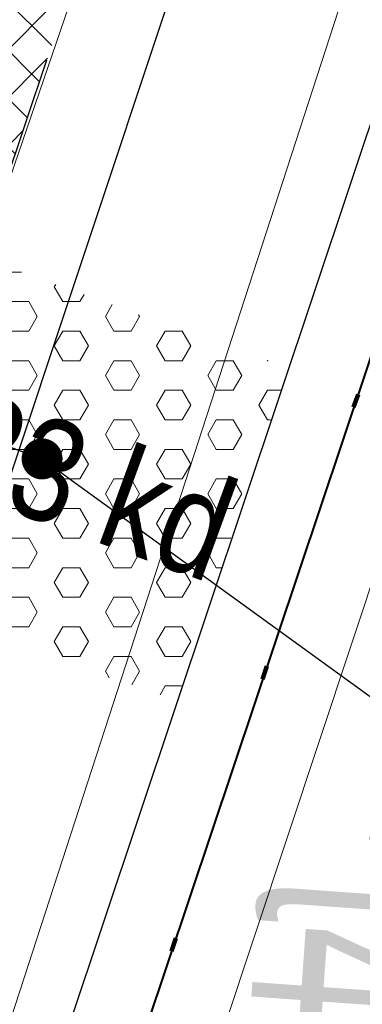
# Model space of a CAD drawing. Header units: metres. Extents: x 6599773 to 13199707, y 5688499 to 11377233.
# Tile 176 of 256: x 6599983.82 to 6599986.33, y 5688940.36 to 5688947.57. Entities that reach past the tile are written whole.
import ezdxf
from ezdxf import colors
from ezdxf.entities.mleader import LeaderData, LeaderLine
from ezdxf.enums import TextEntityAlignment as Align
from ezdxf.math import Vec2, Vec3

# ---------------------------------------------------------------- set-up
doc = ezdxf.new("R2010")
doc.units = ezdxf.units.M
doc.header["$MEASUREMENT"] = 0
for name, pattern in [('1', [0]), ('9', [1, 0, -1]), ('BTO', [0]), ('BUG', [1.5, 1, -0.5]), ('BUW', [1.5, 1, -0.5]), ('GUK', [2, 1.5, -0.5]), ('UPT', [0])]:
    doc.linetypes.add(name, pattern=pattern)
doc.layers.get('0').update_dxf_attribs({"linetype": 'CONTINUOUS', "lineweight": 5})
for name, color, linetype, lineweight in [('_KDPRZYKANALIK', 14, 'BUW', 30), ('_kolor chodnik', 50, '1', 0), ('_kolor umocn', 7, '1', 5), ('_kolor zjazdy kostka', 7, '1', 0), ('_kolor ścieżka', 10, '1', 0), ('_krawedz jezdni i pobocza', 7, 'BUG', 30), ('_linie rozgran', 100, '9', 90), ('_opiskd', 14, 'CONTINUOUS', 15), ('_row', 150, 'CONTINUOUS', 30), ('AS__Nowe_granice', 140, 'CONTINUOUS', 30), ('Kontury', 90, 'GUK', 5), ('OTK_L_5', 7, 'CONTINUOUS', 5), ('P_SUKP_E_T_0', 7, 'CONTINUOUS', 5), ('P_SUKP_L_0', 7, 'CONTINUOUS', 5), ('UTTPOM_L_0', 30, 'UPT', 9)]:
    doc.layers.add(name, color=color, linetype=linetype, lineweight=lineweight)
for name, color, linetype, lineweight, true_color in [('_kolor jezdnia', 7, '1', 0, 0x00dbdb), ('_kolor pobocze', 7, '1', 0, 0xff66ff), ('_podział mój', 7, 'BTO', 40, 0xdb70ff)]:
    doc.layers.add(name, color=color, linetype=linetype, lineweight=lineweight, true_color=true_color)
doc.styles.add('opis drzewa', font='ARIALN.TTF', dxfattribs={"width": 0.7, "height": 1.6})
doc.styles.add('STYL_ARIAL', font='ARIALN.TTF', dxfattribs={"width": 0.75, "oblique": 0.1})
pattern_1 = [(45, (0, 0), (-0.1767766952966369, 0.1767766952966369), []), (135, (0, 0), (-0.1767766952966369, -0.1767766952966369), [])]

# ---------------------------------------------------------------- blocks, each defined once
blk = doc.blocks.new('_Dot')
at = {"color": 0, "linetype": 'ByBlock', "lineweight": -2}
blk.add_line((-0.5, 0), (-1, 0), dxfattribs=at)
at = {"color": 0, "linetype": 'ByBlock', "const_width": 0.5}
blk.add_lwpolyline([(-0.25, 0, 1), (0.25, 0, 1)], format="xyb", close=True, dxfattribs=at)

msp = doc.modelspace()

# ---------------------------------------------------------------- hatches: boundary and pattern name
at = {"layer": '_kolor chodnik'}
h = msp.add_hatch(dxfattribs=at)
h.set_pattern_fill('ANSI37', color=256, scale=2)
h.set_pattern_definition(pattern_1)
h.paths.add_polyline_path([(6599849.938171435, 5688542.085872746), (6599852.232147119, 5688548.938742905), (6599853.573135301, 5688548.489851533), (6599853.827082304, 5688549.248475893), (6599851.793849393, 5688549.929093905), (6599849.895278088, 5688548.982823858), (6599847.823506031, 5688542.793750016)])
edge = h.paths.add_edge_path()
edge.add_line((6600018.106075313, 5689087.454911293), (6600022.42781917, 5689091.229234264))
edge.add_line((6600022.42781917, 5689091.229234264), (6600020.233254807, 5689093.742094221))
edge.add_line((6600020.233254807, 5689093.742094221), (6600017.159471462, 5689091.057656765))
edge.add_arc((6600023.275194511, 5689085.3851404), 8.341433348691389, 137.1531559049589, 148.8016577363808)
edge.add_line((6600016.140105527, 5689089.706021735), (6600018.106075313, 5689087.454911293))
h.paths.add_polyline_path([(6600038.501784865, 5689187.592294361), (6600037.906968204, 5689187.700586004), (6600037.63829624, 5689186.224843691), (6600038.240083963, 5689186.115282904)])
h.paths.add_polyline_path([(6600069.098302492, 5689360.276020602), (6600068.321239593, 5689360.413462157), (6600068.064048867, 5689358.936495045), (6600068.836639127, 5689358.799546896)])
h.paths.add_polyline_path([(6600082.393785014, 5689362.950258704), (6600082.941124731, 5689366.103121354), (6600081.481377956, 5689366.361351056), (6600080.923159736, 5689363.210828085)])
h.paths.add_polyline_path([(6600074.022236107, 5689388.065861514), (6600072.983907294, 5689388.249860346), (6600072.723374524, 5689386.77253894), (6600073.760538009, 5689386.588865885)])
h.paths.add_polyline_path([(6600105.613104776, 5689486.405659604), (6600106.749499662, 5689489.711933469), (6600105.298891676, 5689490.233346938), (6600104.143487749, 5689486.917306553)], flags=17)
h.paths.add_polyline_path([(6600132.519778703, 5689678.737346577), (6600131.761827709, 5689678.896110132), (6600131.444670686, 5689677.429261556), (6600132.212256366, 5689677.269208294)])
h.paths.add_polyline_path([(6600156.649397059, 5689798.7449027), (6600156.48800471, 5689797.958860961), (6600157.450195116, 5689797.757316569), (6600157.615023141, 5689798.542205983)])
h.paths.add_polyline_path([(6600189.055358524, 5689948.643107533), (6600187.902868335, 5689948.884512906), (6600187.600024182, 5689947.417400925), (6600188.748131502, 5689947.176379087)])
edge = h.paths.add_edge_path()
edge.add_line((6600204.459383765, 5690032.969035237), (6600204.153258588, 5690031.227801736))
edge.add_arc((6600202.328347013, 5690027.299936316), 4.331100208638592, 41.85300125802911, 65.08011549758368, ccw=False)
edge.add_arc((6600032.90393149, 5690051.979071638), 174.020003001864, 352.8070218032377, 353.495463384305)
edge.add_arc((6600202.372679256, 5690027.343587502), 5.999999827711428, 55.12102442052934, 69.64815978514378)
edge = h.paths.add_edge_path()
edge.add_line((6600205.046027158, 5690040.265402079), (6600204.972740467, 5690038.483452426))
edge.add_arc((6600203.986269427, 5690044.401803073), 5.999999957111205, 279.4630688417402, 294.9140560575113)
edge.add_line((6600206.513819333, 5690038.960158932), (6600206.607027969, 5690041.030672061))
edge.add_arc((6600203.986269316, 5690044.401803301), 4.270000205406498, 284.3702444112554, 307.86193139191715, ccw=False)
edge = h.paths.add_edge_path()
edge.add_arc((6600203.547470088, 5690044.558759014), 6.446878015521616, 324.4350091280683, 356.2013368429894, ccw=False)
edge.add_arc((6600203.986269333, 5690044.401803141), 6.00000007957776, 323.2169970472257, 357.4193489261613)
h.paths.add_polyline_path([(6600208.910055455, 5690121.713696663), (6600208.146285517, 5690121.748120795), (6600207.125602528, 5690121.794124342), (6600209.971605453, 5690121.665851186)])
edge = h.paths.add_edge_path()
edge.add_line((6600238.769818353, 5690481.648294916), (6600240.338176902, 5690490.873746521))
edge.add_line((6600240.338176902, 5690490.873746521), (6600241.251295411, 5690510.829461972))
edge.add_line((6600241.251295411, 5690510.829461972), (6600239.524022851, 5690510.928942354))
edge.add_line((6600239.524022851, 5690510.928942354), (6600238.633343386, 5690491.167757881))
edge.add_line((6600238.633343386, 5690491.167757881), (6600234.579716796, 5690467.661262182))
edge.add_line((6600234.579716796, 5690467.661262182), (6600234.449796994, 5690464.966873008))
edge.add_arc((6600242.443669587, 5690464.607462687), 8.00194818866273, 177.4256738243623, 268.2543056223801)
edge.add_line((6600242.199903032, 5690456.609228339), (6600242.216657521, 5690457.359274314))
edge.add_line((6600242.216657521, 5690457.359274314), (6600242.305257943, 5690458.836738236))
edge.add_arc((6600242.444504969, 5690464.607952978), 5.772894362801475, 177.0298084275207, 268.6178439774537, ccw=False)
edge.add_line((6600236.679365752, 5690464.907083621), (6600236.951876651, 5690470.95443634))
edge.add_line((6600236.951876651, 5690470.95443634), (6600238.150786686, 5690478.210832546))
edge.add_line((6600238.150786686, 5690478.210832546), (6600238.769818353, 5690481.648294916))
h.paths.add_polyline_path([(6600238.769818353, 5690481.648294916), (6600238.150786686, 5690478.210832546), (6600239.670056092, 5690477.930590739), (6600240.266710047, 5690481.376366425)], flags=17)
edge = h.paths.add_edge_path()
edge.add_line((6600223.366500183, 5690460.339976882), (6600223.276803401, 5690457.948865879))
edge.add_arc((6600221.105749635, 5690465.64864014), 7.999999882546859, 285.7465040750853, 299.8464885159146)
edge.add_line((6600225.08717264, 5690458.709744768), (6600225.240084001, 5690461.623695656))
edge.add_arc((6600221.105749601, 5690465.648640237), 5.769999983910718, 293.06724420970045, 315.7681070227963, ccw=False)
edge = h.paths.add_edge_path()
edge.add_arc((6600220.025145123, 5690444.676291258), 5.77000016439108, 37.996647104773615, 59.94382588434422, ccw=False)
edge.add_line((6600224.572175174, 5690448.22839199), (6600224.817793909, 5690451.081798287))
edge.add_arc((6600220.025145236, 5690444.676291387), 7.999999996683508, 53.19588653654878, 68.15166733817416)
edge.add_line((6600223.00235276, 5690452.101669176), (6600222.91504296, 5690449.670427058))
edge = h.paths.add_edge_path()
edge.add_arc((6600221.105749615, 5690465.648640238), 7.999999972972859, 328.0222308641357, 357.0132597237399)
edge.add_line((6600229.094882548, 5690465.23180147), (6600229.218816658, 5690467.593604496))
edge.add_line((6600229.218816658, 5690467.593604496), (6600228.218919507, 5690467.645774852))
edge.add_line((6600228.218919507, 5690467.645774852), (6600227.891778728, 5690461.411918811))
h.paths.add_polyline_path([(6600200.980142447, 5690012.236744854), (6600202.31727834, 5690011.956662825), (6600202.522293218, 5690012.935421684), (6600201.182321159, 5690013.216097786)])
h.paths.add_polyline_path([(6600196.457878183, 5689983.98337835), (6600195.202332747, 5689984.246370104), (6600194.899091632, 5689982.777335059), (6600196.150355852, 5689982.515240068)])
edge = h.paths.add_edge_path()
edge.add_line((6600112.305909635, 5689517.99101877), (6600112.691041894, 5689519.807934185))
edge.add_line((6600112.691041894, 5689519.807934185), (6600113.245521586, 5689522.423769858))
edge.add_line((6600113.245521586, 5689522.423769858), (6600111.553124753, 5689522.782507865))
edge.add_line((6600111.553124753, 5689522.782507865), (6600107.405864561, 5689503.217226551))
edge.add_line((6600107.405864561, 5689503.217226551), (6600099.494506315, 5689480.361667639))
edge.add_line((6600099.494506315, 5689480.361667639), (6600099.182814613, 5689478.891218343))
edge.add_arc((6600107.008997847, 5689477.232359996), 8.000059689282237, 168.0325629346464, 257.7529108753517)
edge.add_line((6600105.311960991, 5689469.414366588), (6600105.784990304, 5689471.593619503))
edge.add_arc((6600107.008927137, 5689477.232314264), 5.769999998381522, 168.0321375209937, 257.7533362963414, ccw=False)
edge.add_line((6600101.364343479, 5689478.42879883), (6600101.647245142, 5689479.76342708))
edge.add_line((6600101.647245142, 5689479.76342708), (6600104.143487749, 5689486.917306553))
edge.add_line((6600104.143487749, 5689486.917306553), (6600105.298891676, 5689490.233346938))
edge.add_line((6600105.298891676, 5689490.233346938), (6600108.240043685, 5689498.809726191))
edge.add_line((6600108.240043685, 5689498.809726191), (6600112.305909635, 5689517.99101877))
h.paths.add_polyline_path([(6600136.009573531, 5689645.499114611), (6600138.333647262, 5689645.012304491), (6600138.661671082, 5689646.578318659), (6600134.869459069, 5689647.372651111)])
at = {"layer": '_kolor jezdnia'}
h = msp.add_hatch(dxfattribs=at)
h.set_pattern_fill('ANSI37', color=256, scale=2.2)
h.set_pattern_definition([(311.9999999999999, (0, 0), (0.2043648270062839, 0.1840109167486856), []), (41.99999999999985, (0, 0), (-0.1840109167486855, 0.2043648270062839), [])])
edge = h.paths.add_edge_path()
edge.add_line((6599833.066047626, 5688539.933393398), (6599850.649511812, 5688527.983462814))
edge.add_arc((6599857.337592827, 5688536.653968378), 10.95025544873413, 169.5012687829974, 232.3548431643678, ccw=False)
edge.add_arc((6599858.085851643, 5688536.618142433), 11.69295282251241, 162.2507788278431, 169.9967502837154, ccw=False)
edge.add_line((6599846.949484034, 5688540.182754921), (6599847.823506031, 5688542.793750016))
edge.add_line((6599847.823506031, 5688542.793750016), (6599849.895278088, 5688548.982823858))
edge.add_line((6599849.895278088, 5688548.982823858), (6599852.434748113, 5688556.56906746))
edge.add_line((6599852.434748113, 5688556.56906746), (6599928.48625871, 5688783.760284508))
edge.add_line((6599928.48625871, 5688783.760284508), (6599931.025728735, 5688791.34652811))
edge.add_line((6599931.025728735, 5688791.34652811), (6599996.657773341, 5688987.411326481))
edge.add_line((6599996.657773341, 5688987.411326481), (6599999.197243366, 5688994.997570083))
edge.add_line((6599999.197243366, 5688994.997570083), (6600021.930100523, 5689062.908193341))
edge.add_line((6600021.930100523, 5689062.908193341), (6600017.620224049, 5689067.371531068))
edge.add_line((6600017.620224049, 5689067.371531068), (6600016.714558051, 5689064.654078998))
edge.add_line((6600016.714558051, 5689064.654078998), (6600012.423620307, 5689051.835617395))
edge.add_line((6600012.423620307, 5689051.835617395), (6600009.884150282, 5689044.249373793))
edge.add_line((6600009.884150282, 5689044.249373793), (6599977.53516164, 5688947.612159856))
edge.add_line((6599977.53516164, 5688947.612159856), (6599974.995691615, 5688940.025916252))
edge.add_line((6599974.995691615, 5688940.025916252), (6599942.096912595, 5688841.746295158))
edge.add_line((6599942.096912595, 5688841.746295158), (6599939.557442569, 5688834.160051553))
edge.add_line((6599939.557442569, 5688834.160051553), (6599882.679288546, 5688664.246042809))
edge.add_line((6599882.679288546, 5688664.246042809), (6599880.139818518, 5688656.659799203))
edge.add_line((6599880.139818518, 5688656.659799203), (6599852.464543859, 5688573.984527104))
edge.add_line((6599852.464543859, 5688573.984527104), (6599842.470137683, 5688544.127903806))
edge.add_arc((6599835.706422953, 5688546.652910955), 7.219660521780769, 248.54809133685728, 339.52856074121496, ccw=False)
h.paths.add_polyline_path([(6600044.653202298, 5689172.271628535), (6600046.276244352, 5689181.431901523), (6600047.759199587, 5689189.801539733), (6600051.0603021, 5689208.432603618), (6600052.368792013, 5689215.817578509), (6600054.808584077, 5689229.587499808), (6600056.11707399, 5689236.972474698), (6600057.346666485, 5689243.912161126), (6600058.655146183, 5689251.297078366), (6600058.831439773, 5689252.292060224), (6600060.098987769, 5689259.445963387), (6600060.139929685, 5689259.677035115), (6600061.407468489, 5689266.830886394), (6600072.329030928, 5689328.470998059), (6600073.637511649, 5689335.855921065), (6600077.337304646, 5689356.73715072), (6600078.820259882, 5689365.106788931), (6600081.142794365, 5689378.214921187), (6600082.53851694, 5689386.092227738), (6600095.187867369, 5689457.483787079), (6600091.082877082, 5689465.8405575), (6600089.043088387, 5689454.328211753), (6600087.870641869, 5689447.711051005), (6600087.560133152, 5689445.958573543), (6600086.562151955, 5689440.326076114), (6600082.433200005, 5689417.022719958), (6600080.95024477, 5689408.65308175), (6600077.202698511, 5689387.502337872), (6600075.719743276, 5689379.132699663), (6600073.469199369, 5689366.430874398), (6600071.986244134, 5689358.061236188), (6600069.986864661, 5689346.776955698), (6600068.591142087, 5689338.899649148), (6600065.559290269, 5689321.78820693), (6600064.163567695, 5689313.91090038), (6600059.719426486, 5689288.828650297), (6600058.323703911, 5689280.951343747), (6600057.563846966, 5689276.662793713), (6600056.168124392, 5689268.785487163), (6600054.804920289, 5689261.091711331), (6600053.409197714, 5689253.214404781), (6600053.264817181, 5689252.399536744), (6600051.869094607, 5689244.522230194), (6600051.183555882, 5689240.653124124), (6600049.787833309, 5689232.775817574), (6600046.593849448, 5689214.749319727), (6600045.198126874, 5689206.872013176), (6600044.41754409, 5689202.466488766), (6600042.934588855, 5689194.096850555), (6600036.429952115, 5689157.38538759), (6600034.94699688, 5689149.01574938), (6600030.579776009, 5689124.367629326), (6600027.529365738, 5689107.151445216), (6600024.895072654, 5689094.014582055), (6600030.583685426, 5689094.264316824), (6600032.945013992, 5689106.191885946), (6600043.170247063, 5689163.901990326)])
edge = h.paths.add_edge_path()
edge.add_line((6600111.106812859, 5689535.144351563), (6600111.256844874, 5689535.85214863))
edge.add_line((6600111.256844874, 5689535.85214863), (6600112.915748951, 5689543.678261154))
edge.add_line((6600112.915748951, 5689543.678261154), (6600117.304772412, 5689564.384094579))
edge.add_line((6600117.304772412, 5689564.384094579), (6600119.067357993, 5689572.699339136))
edge.add_line((6600119.067357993, 5689572.699339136), (6600120.087667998, 5689577.512794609))
edge.add_line((6600120.087667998, 5689577.512794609), (6600121.64289057, 5689584.849775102))
edge.add_line((6600121.64289057, 5689584.849775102), (6600128.436769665, 5689616.900852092))
edge.add_line((6600128.436769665, 5689616.900852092), (6600129.991992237, 5689624.237832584))
edge.add_line((6600129.991992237, 5689624.237832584), (6600132.660554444, 5689636.827148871))
edge.add_line((6600132.660554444, 5689636.827148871), (6600133.208838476, 5689639.444704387))
edge.add_line((6600133.208838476, 5689639.444704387), (6600134.848957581, 5689647.274775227))
edge.add_line((6600134.848957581, 5689647.274775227), (6600138.97649476, 5689666.979995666))
edge.add_line((6600138.97649476, 5689666.979995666), (6600140.51410642, 5689674.320687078))
edge.add_line((6600140.51410642, 5689674.320687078), (6600145.209128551, 5689696.735129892))
edge.add_line((6600145.209128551, 5689696.735129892), (6600146.746740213, 5689704.075821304))
edge.add_line((6600146.746740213, 5689704.075821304), (6600151.462308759, 5689726.588354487))
edge.add_line((6600151.462308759, 5689726.588354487), (6600152.999920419, 5689733.929045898))
edge.add_line((6600152.999920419, 5689733.929045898), (6600155.244070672, 5689744.642813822))
edge.add_line((6600155.244070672, 5689744.642813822), (6600156.781682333, 5689751.983505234))
edge.add_line((6600156.781682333, 5689751.983505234), (6600161.635515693, 5689775.156126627))
edge.add_line((6600161.635515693, 5689775.156126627), (6600163.378142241, 5689783.475576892))
edge.add_line((6600163.378142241, 5689783.475576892), (6600163.850769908, 5689785.731942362))
edge.add_line((6600163.850769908, 5689785.731942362), (6600167.028500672, 5689800.90270461))
edge.add_line((6600167.028500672, 5689800.90270461), (6600179.490888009, 5689860.399222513))
edge.add_line((6600179.490888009, 5689860.399222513), (6600181.233514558, 5689868.718672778))
edge.add_line((6600181.233514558, 5689868.718672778), (6600181.84713393, 5689871.648144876))
edge.add_line((6600181.84713393, 5689871.648144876), (6600183.38474559, 5689878.988836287))
edge.add_line((6600183.38474559, 5689878.988836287), (6600184.935818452, 5689886.393792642))
edge.add_line((6600184.935818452, 5689886.393792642), (6600186.575937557, 5689894.223863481))
edge.add_line((6600186.575937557, 5689894.223863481), (6600194.051338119, 5689929.912074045))
edge.add_line((6600194.051338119, 5689929.912074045), (6600195.691457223, 5689937.742144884))
edge.add_line((6600195.691457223, 5689937.742144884), (6600202.915799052, 5689972.231779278))
edge.add_line((6600202.915799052, 5689972.231779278), (6600204.555918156, 5689980.061850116))
edge.add_line((6600204.555918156, 5689980.061850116), (6600206.062781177, 5689987.255744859))
edge.add_line((6600206.062781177, 5689987.255744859), (6600207.702900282, 5689995.085815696))
edge.add_line((6600207.702900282, 5689995.085815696), (6600210.232559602, 5690007.162628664))
edge.add_line((6600210.232559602, 5690007.162628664), (6600211.694938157, 5690014.144150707))
edge.add_arc((6600028.177652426, 5690052.584442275), 187.5000004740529, 348.1696294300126, 357.4195276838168)
edge.add_line((6600215.487522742, 5690044.142720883), (6600208.310270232, 5690026.480446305))
edge.add_arc((6600032.903933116, 5690051.97907145), 177.2500013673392, 348.1696294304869, 351.7289130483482, ccw=False)
edge.add_line((6600206.38894146, 5690015.640182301), (6600205.966941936, 5690013.625519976))
edge.add_line((6600205.966941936, 5690013.625519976), (6600204.326822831, 5690005.795449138))
edge.add_line((6600204.326822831, 5690005.795449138), (6600197.076961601, 5689971.183982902))
edge.add_line((6600197.076961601, 5689971.183982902), (6600195.334335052, 5689962.864532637))
edge.add_line((6600195.334335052, 5689962.864532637), (6600193.44722506, 5689953.855305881))
edge.add_line((6600193.44722506, 5689953.855305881), (6600191.909227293, 5689946.512771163))
edge.add_line((6600191.909227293, 5689946.512771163), (6600185.49684423, 5689915.899498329))
edge.add_line((6600185.49684423, 5689915.899498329), (6600183.856521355, 5689908.068454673))
edge.add_line((6600183.856521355, 5689908.068454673), (6600182.066605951, 5689899.523243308))
edge.add_line((6600182.066605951, 5689899.523243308), (6600180.32407057, 5689891.204228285))
edge.add_line((6600180.32407057, 5689891.204228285), (6600174.320344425, 5689862.541919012))
edge.add_line((6600174.320344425, 5689862.541919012), (6600172.577809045, 5689854.222903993))
edge.add_line((6600172.577809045, 5689854.222903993), (6600163.663810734, 5689811.666703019))
edge.add_line((6600163.663810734, 5689811.666703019), (6600162.023782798, 5689803.837067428))
edge.add_line((6600162.023782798, 5689803.837067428), (6600160.924220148, 5689798.587659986))
edge.add_line((6600160.924220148, 5689798.587659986), (6600159.279208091, 5689790.734229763))
edge.add_line((6600159.279208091, 5689790.734229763), (6600157.107250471, 5689780.365115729))
edge.add_line((6600157.107250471, 5689780.365115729), (6600155.462238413, 5689772.511685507))
edge.add_line((6600155.462238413, 5689772.511685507), (6600153.380318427, 5689762.572418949))
edge.add_line((6600153.380318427, 5689762.572418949), (6600151.735124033, 5689754.718118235))
edge.add_line((6600151.735124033, 5689754.718118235), (6600148.586504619, 5689739.686336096))
edge.add_line((6600148.586504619, 5689739.686336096), (6600146.885007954, 5689731.563243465))
edge.add_line((6600146.885007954, 5689731.563243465), (6600141.75088822, 5689707.052510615))
edge.add_line((6600141.75088822, 5689707.052510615), (6600140.110896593, 5689699.223048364))
edge.add_line((6600140.110896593, 5689699.223048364), (6600133.483561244, 5689667.583574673))
edge.add_line((6600133.483561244, 5689667.583574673), (6600131.860394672, 5689659.834436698))
edge.add_line((6600131.860394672, 5689659.834436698), (6600131.740984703, 5689659.26436315))
edge.add_line((6600131.740984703, 5689659.26436315), (6600130.117814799, 5689651.515209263))
edge.add_line((6600130.117814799, 5689651.515209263), (6600127.278733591, 5689637.961189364))
edge.add_line((6600127.278733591, 5689637.961189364), (6600126.924568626, 5689636.290366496))
edge.add_line((6600126.924568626, 5689636.290366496), (6600125.166244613, 5689627.995226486))
edge.add_line((6600125.166244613, 5689627.995226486), (6600118.009503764, 5689594.232298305))
edge.add_line((6600118.009503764, 5689594.232298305), (6600116.251179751, 5689585.937158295))
edge.add_line((6600116.251179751, 5689585.937158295), (6600113.665314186, 5689573.737975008))
edge.add_line((6600113.665314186, 5689573.737975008), (6600111.898534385, 5689565.402943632))
edge.add_line((6600111.898534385, 5689565.402943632), (6600104.889982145, 5689532.33911599))
edge.add_line((6600104.889982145, 5689532.33911599), (6600103.226635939, 5689524.492047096))
edge.add_line((6600103.226635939, 5689524.492047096), (6600096.623876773, 5689493.342605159))
edge.add_line((6600096.623876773, 5689493.342605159), (6600094.968986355, 5689485.53542763))
edge.add_line((6600094.968986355, 5689485.53542763), (6600094.300101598, 5689482.379870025))
edge.add_line((6600094.300101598, 5689482.379870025), (6600099.182814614, 5689478.891218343))
edge.add_line((6600099.182814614, 5689478.891218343), (6600099.494506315, 5689480.361667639))
edge.add_line((6600099.494506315, 5689480.361667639), (6600111.106812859, 5689535.144351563))
edge = h.paths.add_edge_path()
edge.add_arc((6600239.213891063, 5690851.4003676), 10.0000000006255, -2.8342403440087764, 76.13703556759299, ccw=False)
edge.add_line((6600249.201658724, 5690850.905901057), (6600249.082723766, 5690848.503524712))
edge.add_line((6600249.082723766, 5690848.503524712), (6600247.016487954, 5690806.767468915))
edge.add_line((6600247.016487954, 5690806.767468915), (6600246.092398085, 5690789.152178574))
edge.add_line((6600246.092398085, 5690789.152178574), (6600233.768116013, 5690572.015170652))
edge.add_line((6600233.768116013, 5690572.015170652), (6600228.959056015, 5690465.29620206))
edge.add_line((6600228.959056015, 5690465.29620206), (6600234.588724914, 5690465.017134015))
edge.add_line((6600234.588724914, 5690465.017134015), (6600239.26254019, 5690571.767576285))
edge.add_line((6600239.26254019, 5690571.767576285), (6600252.505038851, 5690806.400146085))
edge.add_line((6600252.505038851, 5690806.400146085), (6600254.569211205, 5690848.094521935))
edge.add_arc((6600262.559425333, 5690847.6989487), 7.999999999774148, 76.13703557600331, 177.1657596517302, ccw=False)
edge.add_line((6600264.476229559, 5690855.465921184), (6600241.609896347, 5690861.109083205))
edge = h.paths.add_edge_path()
edge.add_line((6600250.031475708, 5690451.625307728), (6600250.231741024, 5690455.772579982))
edge.add_line((6600250.231741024, 5690455.772579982), (6600246.257763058, 5690456.417303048))
edge.add_line((6600246.257763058, 5690456.417303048), (6600242.171761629, 5690456.61060902))
edge.add_arc((6600242.563100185, 5690464.586983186), 7.985968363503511, 176.9123644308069, 267.1911945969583, ccw=False)
edge.add_line((6600234.588724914, 5690465.017134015), (6600228.959056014, 5690465.29620206))
edge.add_arc((6600220.965133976, 5690465.657286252), 8.002072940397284, 267.8289300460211, 357.413716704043, ccw=False)
edge.add_line((6600220.661989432, 5690457.660957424), (6600212.406915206, 5690458.119572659))
edge.add_line((6600212.406915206, 5690458.119572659), (6600208.431872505, 5690457.817501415))
edge.add_line((6600208.431872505, 5690457.817501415), (6600208.233912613, 5690454.548331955))
edge.add_line((6600208.233912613, 5690454.548331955), (6600212.129565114, 5690453.127270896))
edge.add_line((6600212.129565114, 5690453.127270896), (6600218.640548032, 5690452.76554962))
edge.add_line((6600218.640548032, 5690452.76554962), (6600216.486747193, 5690452.885205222))
edge.add_line((6600216.486747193, 5690452.885205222), (6600220.46890539, 5690452.663974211))
edge.add_arc((6600220.025145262, 5690444.676291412), 7.999999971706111, -0.3386579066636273, 86.8201700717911, ccw=False)
edge.add_line((6600228.025005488, 5690444.629006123), (6600227.803602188, 5690439.649256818))
edge.add_line((6600227.803602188, 5690439.649256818), (6600226.885525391, 5690435.936828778))
edge.add_line((6600226.885525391, 5690435.936828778), (6600225.534849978, 5690405.967249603))
edge.add_line((6600225.534849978, 5690405.967249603), (6600226.115199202, 5690402.187514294))
edge.add_line((6600226.115199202, 5690402.187514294), (6600213.445139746, 5690121.008786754))
edge.add_line((6600213.445139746, 5690121.008786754), (6600213.352800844, 5690118.960058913))
edge.add_line((6600213.352800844, 5690118.960058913), (6600209.980184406, 5690044.131649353))
edge.add_arc((6600203.986269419, 5690044.401803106), 5.999999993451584, 257.4162346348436, 357.41934921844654, ccw=False)
edge.add_line((6600202.679069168, 5690038.545931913), (6600201.589735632, 5690033.666039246))
edge.add_line((6600201.589735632, 5690033.666039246), (6600203.67987942, 5690033.199458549))
edge.add_arc((6600202.372679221, 5690027.343587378), 5.999999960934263, -8.27108729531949, 77.41623506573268, ccw=False)
edge.add_line((6600208.310270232, 5690026.480446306), (6600215.487522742, 5690044.142720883))
edge.add_line((6600215.487522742, 5690044.142720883), (6600216.199687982, 5690059.944661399))
edge.add_line((6600216.199687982, 5690059.944661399), (6600216.537356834, 5690067.437056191))
edge.add_line((6600216.537356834, 5690067.437056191), (6600223.893528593, 5690230.66011469))
edge.add_line((6600223.893528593, 5690230.66011469), (6600224.231197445, 5690238.152509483))
edge.add_line((6600224.231197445, 5690238.152509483), (6600233.507835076, 5690443.987992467))
edge.add_arc((6600241.499722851, 5690443.627812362), 7.999999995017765, 87.29208981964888, 177.4195277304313, ccw=False)
edge.add_line((6600241.877677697, 5690451.618879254), (6600246.021541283, 5690451.422886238))
edge.add_line((6600246.021541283, 5690451.422886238), (6600246.427694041, 5690451.443388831))
edge.add_line((6600246.427694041, 5690451.443388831), (6600246.793970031, 5690451.461878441))
edge.add_line((6600246.793970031, 5690451.461878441), (6600250.031475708, 5690451.625307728))
edge = h.paths.add_edge_path()
edge.add_line((6600007.33756506, 5689086.20374581), (6600006.980466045, 5689080.740822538))
edge.add_line((6600006.980466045, 5689080.740822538), (6600007.229745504, 5689080.720859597))
edge.add_line((6600007.229745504, 5689080.720859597), (6600008.093335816, 5689080.601653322))
edge.add_line((6600008.093335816, 5689080.601653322), (6600008.702681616, 5689080.53831051))
edge.add_arc((6600008.140193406, 5689070.554142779), 9.999999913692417, -18.557800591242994, 86.77547804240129, ccw=False)
edge.add_line((6600017.620224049, 5689067.371531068), (6600021.930100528, 5689062.908193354))
edge.add_arc((6599734.83819726, 5689159.011261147), 302.7499967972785, 341.4922000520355, 343.8640860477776)
edge.add_arc((6600034.895369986, 5689072.315877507), 9.581213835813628, 98.63328270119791, 164.5273290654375, ccw=False)
edge.add_line((6600033.457137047, 5689081.788529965), (6600033.832640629, 5689081.798737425))
edge.add_line((6600033.832640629, 5689081.798737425), (6600034.422462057, 5689082.05700874))
edge.add_line((6600034.422462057, 5689082.05700874), (6600036.833623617, 5689082.139040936))
edge.add_line((6600036.833623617, 5689082.139040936), (6600036.730225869, 5689087.148851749))
edge.add_line((6600036.730225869, 5689087.148851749), (6600036.579860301, 5689087.134303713))
edge.add_arc((6600036.479565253, 5689093.136286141), 6.002820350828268, 169.1687651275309, 270.9573417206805, ccw=False)
edge.add_line((6600030.583685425, 5689094.264316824), (6600024.895072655, 5689094.014582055))
edge.add_arc((6600015.200558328, 5689096.162123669), 9.929528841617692, 271.0943432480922, 347.5094668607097, ccw=False)
edge.add_arc((6600014.909438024, 5689089.646776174), 3.446070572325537, 264.4236009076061, 278.0194998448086, ccw=False)
edge.add_line((6600014.574573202, 5689086.217014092), (6600014.299554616, 5689086.232508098))
edge.add_line((6600014.299554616, 5689086.232508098), (6600010.474232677, 5689086.448019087))
edge.add_line((6600010.474232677, 5689086.448019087), (6600007.33756506, 5689086.20374581))
edge = h.paths.add_edge_path()
edge.add_line((6600105.490725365, 5689463.953528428), (6600106.927559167, 5689464.047234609))
edge.add_line((6600106.927559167, 5689464.047234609), (6600107.835, 5689468.66))
edge.add_line((6600107.835, 5689468.66), (6600105.311960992, 5689469.414366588))
edge.add_arc((6600107.008997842, 5689477.232359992), 8.000059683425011, 168.0325628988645, 257.7529109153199, ccw=False)
edge.add_line((6600099.182814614, 5689478.891218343), (6600094.300101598, 5689482.379870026))
edge.add_arc((6600586.245114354, 5689378.10423892), 502.8750369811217, 168.032376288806, 169.9522165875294)
edge.add_line((6600091.082877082, 5689465.8405575), (6600095.187867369, 5689457.483787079))
edge.add_arc((6600103.06517392, 5689456.088064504), 8.000000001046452, 77.7533362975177, 169.9524553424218, ccw=False)
edge.add_line((6600104.762140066, 5689463.906012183), (6600105.490725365, 5689463.953528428))
at = {"layer": '_kolor pobocze'}
h = msp.add_hatch(dxfattribs=at)
h.set_pattern_fill('ANSI37', color=256, scale=2)
h.set_pattern_definition(pattern_1)
edge = h.paths.add_edge_path()
edge.add_line((6600035.926965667, 5689101.56944285), (6600036.046865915, 5689102.311543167))
edge.add_arc((6600058.171848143, 5689233.778275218), 133.3154772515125, 259.4578941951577, 260.4470163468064, ccw=False)
edge.add_line((6600033.780707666, 5689102.713067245), (6600032.142559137, 5689101.847662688))
edge.add_arc((6599734.838175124, 5689159.011266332), 302.7500195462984, 347.6801154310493, 349.11639019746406, ccw=False)
edge.add_arc((6600036.478170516, 5689093.133441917), 6.000000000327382, 167.68011541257, 271.5571101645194)
edge.add_line((6600036.64121064, 5689087.1356575), (6600036.730491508, 5689087.137804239))
edge.add_line((6600036.730491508, 5689087.137804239), (6600036.71246321, 5689087.887583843))
edge.add_line((6600036.71246321, 5689087.887583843), (6600036.559840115, 5689087.884077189))
edge.add_arc((6600036.482532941, 5689093.14290691), 5.259397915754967, 170.6455005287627, 270.84221319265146, ccw=False)
edge.add_arc((6600545.796425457, 5688991.216220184), 524.6691769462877, 167.9170060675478, 168.7028219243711, ccw=False)
edge.add_line((6600032.751078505, 5689101.044345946), (6600034.011432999, 5689101.917298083))
edge.add_line((6600034.011432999, 5689101.917298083), (6600035.926965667, 5689101.56944285))
edge = h.paths.add_edge_path()
edge.add_line((6600002.828843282, 5688994.032881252), (6600003.066918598, 5688994.744091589))
edge.add_line((6600003.066918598, 5688994.744091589), (6600001.227880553, 5688995.359703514))
edge.add_line((6600001.227880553, 5688995.359703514), (6600000.55876659, 5688996.702196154))
edge.add_line((6600000.55876659, 5688996.702196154), (6600022.641310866, 5689062.67011804))
edge.add_arc((6599734.83819395, 5689159.011262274), 303.5000002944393, 341.4922000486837, 343.8640860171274)
edge.add_arc((6600035.267451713, 5689072.092773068), 9.250000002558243, 91.55711016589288, 163.8640860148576, ccw=False)
edge.add_line((6600035.016098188, 5689081.339357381), (6600036.868703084, 5689081.389717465))
edge.add_line((6600036.868703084, 5689081.389717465), (6600036.850674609, 5689082.139504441))
edge.add_line((6600036.850674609, 5689082.139504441), (6600034.995718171, 5689082.089080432))
edge.add_arc((6600035.267451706, 5689072.092773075), 9.999999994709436, 91.55711014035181, 163.8640860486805)
edge.add_arc((6599734.838192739, 5689159.011262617), 302.7500015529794, 341.4922000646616, 343.8640860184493, ccw=False)
edge.add_line((6600021.930100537, 5689062.908193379), (6599999.748942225, 5688996.6456785))
edge.add_line((6599999.748942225, 5688996.6456785), (6600000.695212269, 5688994.747107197))
edge.add_line((6600000.695212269, 5688994.747107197), (6600002.828843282, 5688994.032881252))
h.paths.add_polyline_path([(6599971.7492186, 5688907.297112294), (6599971.084233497, 5688908.631320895), (6599997.822068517, 5688988.526766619), (6599999.164561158, 5688989.195880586), (6600001.003599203, 5688988.580268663), (6600001.241674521, 5688989.291479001), (6599999.108043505, 5688990.005704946), (6599997.2094722, 5688989.059434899), (6599970.270280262, 5688908.583087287), (6599971.216550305, 5688906.684515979), (6599973.350181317, 5688905.970290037), (6599973.588256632, 5688906.681500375)])
h.paths.add_polyline_path([(6599932.504667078, 5688790.060553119), (6599931.835553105, 5688791.403045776), (6599968.343406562, 5688900.4641754), (6599969.685899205, 5688901.133289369), (6599971.524937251, 5688900.517677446), (6599971.763012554, 5688901.228887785), (6599969.629381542, 5688901.94311373), (6599967.730810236, 5688900.996843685), (6599931.025728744, 5688791.34652811), (6599931.971998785, 5688789.447956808), (6599933.988392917, 5688788.772975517), (6599934.226774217, 5688789.484136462)])
at = {"layer": '_kolor umocn', "ltscale": 0.5}
h = msp.add_hatch(dxfattribs=at)
h.set_pattern_fill('HEX', color=256)
h.set_pattern_definition([(0, (-251.7407310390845, -1762.195927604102), (0, 0.2165063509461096), [0.125, -0.25]), (120, (-251.7407310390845, -1762.195927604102), (-0.1875, -0.1082531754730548), [0.1249999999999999, -0.2499999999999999]), (59.99999999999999, (-251.6157310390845, -1762.195927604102), (-0.1875, 0.1082531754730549), [0.125, -0.25])])
h.paths.add_polyline_path([(6599985.78515869, 5688945.0291124), (6599983.523080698, 5688945.83216394), (6599982.700930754, 5688943.376127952), (6599984.967738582, 5688942.587206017)])
at = {"layer": '_kolor zjazdy kostka'}
h = msp.add_hatch(dxfattribs=at)
h.set_pattern_fill('ANSI37', color=256, scale=2)
h.set_pattern_definition(pattern_1)
h.paths.add_polyline_path([(6600244.137440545, 5690813.934732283), (6600242.369522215, 5690814.022127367), (6600242.097568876, 5690808.528921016), (6600243.865482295, 5690808.44142671)])
h.paths.add_polyline_path([(6600247.012128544, 5690806.679412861), (6600247.44273645, 5690815.377295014), (6600247.393289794, 5690814.378518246), (6600247.113277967, 5690808.722537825)])
h.paths.add_polyline_path([(6600242.297085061, 5690788.088808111), (6600240.958726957, 5690788.155683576), (6600240.648818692, 5690782.664569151), (6600241.987258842, 5690782.599147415)])
h.paths.add_polyline_path([(6600245.558275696, 5690780.919298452), (6600246.037231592, 5690789.405686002), (6600244.985820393, 5690788.453468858), (6600244.612601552, 5690781.981345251)])
h.paths.add_polyline_path([(6600241.348405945, 5690723.711515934), (6600242.272017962, 5690722.691689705), (6600242.749709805, 5690731.155680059), (6600241.698138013, 5690730.203317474), (6600241.472690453, 5690726.27550499)])
h.paths.add_polyline_path([(6600225.772794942, 5690394.589141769), (6600224.731429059, 5690393.637598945), (6600224.461246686, 5690387.644646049), (6600225.412923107, 5690386.603142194)])
h.paths.add_polyline_path([(6600223.012390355, 5690333.280720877), (6600223.372595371, 5690341.272607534), (6600222.32835346, 5690340.318436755), (6600222.058239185, 5690334.324941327)])
h.paths.add_polyline_path([(6600215.496388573, 5690166.390602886), (6600215.856593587, 5690174.382489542), (6600214.812834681, 5690173.428760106), (6600214.542018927, 5690167.435062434)])
h.paths.add_polyline_path([(6600212.446537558, 5690121.053392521), (6600213.399499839, 5690120.010473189), (6600213.788744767, 5690128.503024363), (6600212.745135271, 5690127.54943145)])
h.paths.add_polyline_path([(6600209.977420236, 5690121.665589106), (6600210.225142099, 5690127.162117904), (6600207.346107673, 5690127.291879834), (6600207.119593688, 5690121.794395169)])
h.paths.add_polyline_path([(6600207.950178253, 5690070.725854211), (6600204.880846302, 5690070.828947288), (6600204.643784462, 5690065.333808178), (6600207.702521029, 5690065.204598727)])
h.paths.add_polyline_path([(6600200.981479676, 5690012.236464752), (6600199.969248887, 5690007.339980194), (6600201.282587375, 5690007.064882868), (6600202.31726072, 5690011.956666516)])
h.paths.add_polyline_path([(6600193.613960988, 5689970.406358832), (6600192.398010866, 5689970.660657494), (6600191.286205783, 5689965.274578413), (6600192.486379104, 5689965.023185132)])
h.paths.add_polyline_path([(6600189.061271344, 5689948.671423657), (6600189.984133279, 5689953.050774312), (6600188.818902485, 5689953.32186217), (6600187.908781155, 5689948.91282903)])
h.paths.add_polyline_path([(6600180.976201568, 5689915.317449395), (6600179.952861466, 5689910.421322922), (6600181.008474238, 5689910.200199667), (6600182.033843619, 5689915.09540201)])
h.paths.add_polyline_path([(6600176.508279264, 5689893.538690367), (6600177.476023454, 5689893.335973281), (6600178.603605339, 5689898.719146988), (6600177.636002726, 5689898.922290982)])
h.paths.add_polyline_path([(6600179.28182965, 5689859.401159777), (6600180.522246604, 5689860.211927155), (6600181.057490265, 5689860.561775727), (6600183.598022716, 5689860.029600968), (6600184.726606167, 5689865.412570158), (6600182.186324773, 5689865.943033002), (6600181.604764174, 5689866.832779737), (6600181.024456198, 5689867.720610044)])
h.paths.add_polyline_path([(6600160.20081012, 5689810.862606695), (6600159.232772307, 5689811.065842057), (6600158.207991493, 5689806.171529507), (6600159.17573568, 5689805.968812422)])
h.paths.add_polyline_path([(6600156.493917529, 5689797.987177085), (6600155.463416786, 5689793.068691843), (6600156.431160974, 5689792.865974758), (6600157.461419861, 5689797.784520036)])
edge = h.paths.add_edge_path()
edge.add_arc((6600173.111981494, 5689800.679690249), 5.999999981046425, 204.6731153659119, 239.5411154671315, ccw=False)
edge.add_arc((6600173.162096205, 5689800.685330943), 6.047914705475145, 168.3203586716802, 204.5234866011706, ccw=False)
edge.add_line((6600167.239404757, 5689801.909666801), (6600163.65166784, 5689784.781499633))
edge.add_arc((6600169.524220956, 5689783.551410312), 5.999999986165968, 139.2146049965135, 168.1696294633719, ccw=False)
edge.add_arc((6600169.524220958, 5689783.551410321), 5.999999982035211, 96.80962310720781, 139.2146050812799, ccw=False)
edge.add_line((6600168.81279652, 5689789.509083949), (6600170.070461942, 5689795.507731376))
h.paths.add_polyline_path([(6600163.526364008, 5689776.866746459), (6600166.051243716, 5689776.337874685), (6600167.179826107, 5689781.720838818), (6600164.653945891, 5689782.24992016), (6600163.941148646, 5689783.340449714), (6600163.493329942, 5689784.025580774), (6600161.750703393, 5689775.706130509), (6600162.438017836, 5689776.155376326)])
h.paths.add_polyline_path([(6600152.614191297, 5689774.643430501), (6600153.639138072, 5689779.536616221), (6600152.646757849, 5689779.74492896), (6600151.646447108, 5689774.846147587)])
h.paths.add_polyline_path([(6600150.121074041, 5689767.466820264), (6600148.177624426, 5689758.167954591), (6600149.115997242, 5689757.971390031), (6600151.066362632, 5689767.268392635)])
h.paths.add_polyline_path([(6600142.970741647, 5689739.332500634), (6600141.888449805, 5689734.142420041), (6600144.036614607, 5689733.695518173), (6600145.123068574, 5689738.882330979)])
h.paths.add_polyline_path([(6600136.256357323, 5689701.052153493), (6600137.154085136, 5689700.864096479), (6600138.287960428, 5689706.274871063), (6600137.38649247, 5689706.464182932)])
h.paths.add_polyline_path([(6600130.081494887, 5689667.099389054), (6600129.212847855, 5689667.281639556), (6600128.083282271, 5689661.898895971), (6600128.953953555, 5689661.716447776)])
h.paths.add_polyline_path([(6600128.397394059, 5689659.030340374), (6600127.554144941, 5689659.207226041), (6600126.493408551, 5689653.810049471), (6600127.269860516, 5689653.647397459)])
h.paths.add_polyline_path([(6600134.990411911, 5689640.633636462), (6600137.30714639, 5689640.148363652), (6600138.339560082, 5689645.040620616), (6600136.015486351, 5689645.500958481), (6600135.435178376, 5689646.388788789), (6600134.8548704, 5689647.276619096), (6600133.214751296, 5689639.446548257), (6600134.102581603, 5689640.026856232)])
h.paths.add_polyline_path([(6600122.164164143, 5689634.294831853), (6600121.024067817, 5689628.914244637), (6600122.015114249, 5689628.705875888), (6600123.155614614, 5689634.086346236)])
h.paths.add_polyline_path([(6600114.542075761, 5689593.450769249), (6600113.493359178, 5689593.398339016), (6600112.364315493, 5689588.045694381), (6600113.29076438, 5689587.547532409)])
h.paths.add_polyline_path([(6600110.194543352, 5689572.941097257), (6600109.207819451, 5689573.148880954), (6600108.06771793, 5689567.768269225), (6600109.050143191, 5689567.53521504)])
h.paths.add_polyline_path([(6600119.083213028, 5689565.540446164), (6600119.089125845, 5689565.542290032), (6600121.462438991, 5689565.065690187), (6600122.598093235, 5689570.447168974), (6600120.229622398, 5689570.949214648), (6600119.651446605, 5689571.8119627), (6600119.073270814, 5689572.72765526), (6600117.310757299, 5689564.412754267)])
h.paths.add_polyline_path([(6600101.698666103, 5689532.937884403), (6600100.730666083, 5689533.141679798), (6600099.694214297, 5689528.250234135), (6600100.669121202, 5689528.045267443)])
h.paths.add_polyline_path([(6600094.06402112, 5689496.827028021), (6600093.080194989, 5689497.033910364), (6600092.036590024, 5689492.143967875), (6600093.038865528, 5689491.933250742)])
h.paths.add_polyline_path([(6600083.709836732, 5689453.749808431), (6600082.738586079, 5689448.336231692), (6600084.647281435, 5689448.027407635), (6600085.606840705, 5689453.416583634)])
h.paths.add_polyline_path([(6600084.434394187, 5689446.825895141), (6600083.731191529, 5689446.921126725), (6600082.928047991, 5689442.491821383), (6600083.649300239, 5689442.394910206)])
h.paths.add_polyline_path([(6600078.04194071, 5689410.721110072), (6600078.996952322, 5689416.137564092), (6600078.0548333, 5689416.304853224), (6600077.111232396, 5689410.886043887)])
h.paths.add_polyline_path([(6600072.911565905, 5689386.768652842), (6600071.96046622, 5689381.312635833), (6600072.800073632, 5689381.163221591), (6600073.76645083, 5689386.590709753)])
h.paths.add_polyline_path([(6600082.887400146, 5689379.432062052), (6600085.278102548, 5689379.034943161), (6600086.160383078, 5689383.956496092), (6600083.759726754, 5689384.355378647), (6600083.152078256, 5689385.224725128), (6600082.544429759, 5689386.094071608), (6600081.148707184, 5689378.216765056), (6600082.018053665, 5689378.824413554)])
h.paths.add_polyline_path([(6600080.731401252, 5689363.247695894), (6600080.041469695, 5689363.369939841), (6600079.433821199, 5689364.239286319), (6600078.8261727, 5689365.108632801), (6600077.343217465, 5689356.73899459), (6600078.212563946, 5689357.346643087), (6600079.081910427, 5689357.954291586), (6600081.429189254, 5689357.564866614), (6600082.388748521, 5689362.980514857)])
h.paths.add_polyline_path([(6600069.104215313, 5689360.304336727), (6600070.063917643, 5689365.720487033), (6600069.2708267, 5689365.861009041), (6600068.327152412, 5689360.441778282)])
h.paths.add_polyline_path([(6600066.55061698, 5689345.891799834), (6600065.546169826, 5689346.069805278), (6600064.677796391, 5689341.145792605), (6600065.678290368, 5689340.968483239)])
h.paths.add_polyline_path([(6600061.138656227, 5689321.077501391), (6600060.270282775, 5689316.15348863), (6600061.250715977, 5689315.979734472), (6600062.127590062, 5689320.902245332)])
h.paths.add_polyline_path([(6600055.325252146, 5689288.11325564), (6600054.456878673, 5689283.189242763), (6600055.410852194, 5689283.020177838), (6600056.28317863, 5689287.917022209)])
h.paths.add_polyline_path([(6600048.045675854, 5689182.819289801), (6600050.371939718, 5689182.407116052), (6600051.314445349, 5689187.67761207), (6600048.980409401, 5689188.064690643), (6600048.372760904, 5689188.934037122), (6600047.765112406, 5689189.803383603), (6600046.306982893, 5689181.603992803), (6600046.972918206, 5689182.069462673)])
h.paths.add_polyline_path([(6600040.943690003, 5689201.374141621), (6600039.339175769, 5689201.66987967), (6600038.429882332, 5689196.244216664), (6600039.984130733, 5689195.958493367)])
h.paths.add_polyline_path([(6600032.993704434, 5689156.473759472), (6600032.278185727, 5689156.600537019), (6600031.299242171, 5689151.188930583), (6600032.034145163, 5689151.058111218)])
h.paths.add_polyline_path([(6600026.309179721, 5689123.603833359), (6600025.417362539, 5689118.683970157), (6600026.271201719, 5689118.532684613), (6600027.143528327, 5689123.456001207)])
h.paths.add_polyline_path([(6600013.302986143, 5689054.462576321), (6600015.84245617, 5689062.048819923), (6600014.576741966, 5689061.417973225), (6600012.672139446, 5689055.728290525)])
h.paths.add_polyline_path([(6599974.547216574, 5688938.686171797), (6599977.086686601, 5688946.272415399), (6599975.820972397, 5688945.641568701), (6599973.916369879, 5688939.951886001)])
h.paths.add_polyline_path([(6599942.102825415, 5688841.748139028), (6599940.837111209, 5688841.117292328), (6599938.932508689, 5688835.427609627), (6599939.563355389, 5688834.161895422)])
h.paths.add_polyline_path([(6599882.685201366, 5688664.247886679), (6599881.419487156, 5688663.617039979), (6599879.514884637, 5688657.927357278), (6599880.145731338, 5688656.661643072)])
h.paths.add_polyline_path([(6599851.799762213, 5688549.930937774), (6599853.832995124, 5688549.250319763), (6599855.420163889, 5688553.991722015), (6599853.386930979, 5688554.672340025), (6599852.913795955, 5688555.621625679), (6599852.440660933, 5688556.570911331), (6599849.901190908, 5688548.984667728)])
h.paths.add_polyline_path([(6600233.581687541, 5690586.458647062), (6600234.520016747, 5690585.337735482), (6600234.976631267, 5690593.42826699), (6600233.922640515, 5690592.499827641)])
h.paths.add_polyline_path([(6600231.728371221, 5690526.750719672), (6600230.676277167, 5690525.793817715), (6600230.420013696, 5690519.782861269), (6600231.363586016, 5690518.655686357)])
h.paths.add_polyline_path([(6600237.577122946, 5690639.505119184), (6600236.516490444, 5690638.540451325), (6600236.176926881, 5690632.541599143), (6600237.1204992, 5690631.41442423)])
h.paths.add_polyline_path([(6600238.927801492, 5690681.139540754), (6600239.8637879, 5690680.021427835), (6600240.320411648, 5690688.112122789), (6600239.268317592, 5690687.155220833)])
h.paths.add_polyline_path([(6600218.122284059, 5690224.814875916), (6600217.079933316, 5690223.862433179), (6600216.809648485, 5690217.865326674), (6600217.762143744, 5690216.822918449)])
h.paths.add_polyline_path([(6600219.363739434, 5690274.535639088), (6600220.315886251, 5690273.493612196), (6600220.675810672, 5690281.480778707), (6600219.633750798, 5690280.528598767)])
h.paths.add_polyline_path([(6600168.75986753, 5689856.554734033), (6600169.729143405, 5689856.351696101), (6600170.857343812, 5689861.737822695), (6600169.889741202, 5689861.940966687)])
h.paths.add_polyline_path([(6600168.841833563, 5689852.115601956), (6600167.871405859, 5689852.319339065), (6600166.844894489, 5689847.425845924), (6600167.816759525, 5689847.221809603)])
at = {"layer": '_kolor ścieżka'}
h = msp.add_hatch(dxfattribs=at)
h.set_pattern_fill('ANSI37', color=10, scale=2)
h.set_pattern_definition(pattern_1)
edge = h.paths.add_edge_path()
edge.add_line((6599877.145262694, 5688659.244027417), (6599854.614951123, 5688591.938475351))
edge.add_line((6599854.614951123, 5688591.938475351), (6599854.214414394, 5688589.387325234))
edge.add_line((6599854.214414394, 5688589.387325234), (6599839.435327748, 5688545.233719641))
edge.add_arc((6599834.52303551, 5688547.748213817), 5.518450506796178, 246.5150871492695, 332.8930934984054, ccw=False)
edge.add_line((6599832.323891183, 5688542.68688393), (6599836.925902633, 5688539.594394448))
edge.add_arc((6599835.881373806, 5688546.528699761), 7.012533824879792, 278.5661808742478, 339.9794081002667)
edge.add_line((6599842.470137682, 5688544.127903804), (6599857.359687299, 5688588.607952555))
edge.add_line((6599857.359687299, 5688588.607952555), (6599857.303782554, 5688591.591210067))
edge.add_line((6599857.303782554, 5688591.591210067), (6599879.508971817, 5688657.925513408))
edge.add_line((6599879.508971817, 5688657.925513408), (6599879.193548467, 5688658.558370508))
edge.add_line((6599879.193548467, 5688658.558370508), (6599877.145262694, 5688659.244027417))
h.paths.add_polyline_path([(6599879.193548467, 5688658.558370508), (6599879.508971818, 5688657.925513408), (6599881.413574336, 5688663.615196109), (6599880.780717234, 5688663.299772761), (6599878.732431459, 5688663.985429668), (6599877.145262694, 5688659.244027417)])
h.paths.add_polyline_path([(6599938.926595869, 5688835.425765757), (6599938.61117252, 5688836.058622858), (6599936.562886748, 5688836.744279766), (6599878.732431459, 5688663.985429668), (6599880.780717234, 5688663.299772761), (6599881.413574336, 5688663.615196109)])
h.paths.add_polyline_path([(6599974.364844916, 5688941.291630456), (6599974.049421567, 5688941.924487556), (6599972.001135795, 5688942.610144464), (6599936.562886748, 5688836.744279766), (6599938.61117252, 5688836.058622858), (6599938.926595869, 5688835.425765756)])
h.paths.add_polyline_path([(6599974.049421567, 5688941.924487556), (6599974.364844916, 5688941.291630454), (6600009.253303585, 5689045.515087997), (6600008.937880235, 5689046.147945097), (6600006.889594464, 5689046.833602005), (6599972.001135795, 5688942.610144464)])
h.paths.add_polyline_path([(6600008.937880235, 5689046.147945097), (6600009.253303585, 5689045.515087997), (6600011.157906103, 5689051.204770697), (6600010.525049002, 5689050.889347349), (6600008.476763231, 5689051.575004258), (6600006.889594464, 5689046.833602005)])
edge = h.paths.add_edge_path()
edge.add_arc((6599858.085851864, 5688536.618142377), 11.69295304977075, 162.2507788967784, 169.9967501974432)
edge.add_line((6599846.570656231, 5688538.649255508), (6599849.824991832, 5688528.706403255))
edge.add_line((6599849.824991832, 5688528.706403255), (6599853.135519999, 5688528.731057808))
edge.add_line((6599853.135519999, 5688528.731057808), (6599849.868997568, 5688538.728963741))
edge.add_line((6599849.868997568, 5688538.728963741), (6599850.886451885, 5688541.768438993))
edge.add_line((6599850.886451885, 5688541.768438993), (6599849.938171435, 5688542.085872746))
edge.add_line((6599849.938171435, 5688542.085872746), (6599847.823506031, 5688542.793750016))
edge.add_line((6599847.823506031, 5688542.793750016), (6599846.949484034, 5688540.182754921))
edge = h.paths.add_edge_path()
edge.add_arc((6600008.743460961, 5689068.123037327), 7.659999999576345, 341.4922000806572, 372.1491631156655)
edge.add_line((6600016.231900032, 5689069.735141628), (6600014.371922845, 5689078.374983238))
edge.add_arc((6600008.140193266, 5689070.554142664), 10.00000004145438, 51.45178747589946, 78.26461791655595)
edge.add_line((6600010.174112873, 5689080.345116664), (6600010.018184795, 5689077.577393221))
edge.add_arc((6600009.814745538, 5689075.098871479), 2.486856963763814, 14.594442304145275, 85.30763078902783, ccw=False)
edge.add_line((6600012.221360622, 5689075.725498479), (6600013.747330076, 5689068.637167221))
edge.add_line((6600013.747330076, 5689068.637167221), (6600013.596857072, 5689066.921144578))
edge.add_line((6600013.596857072, 5689066.921144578), (6600008.476763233, 5689051.575004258))
edge.add_line((6600008.476763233, 5689051.575004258), (6600010.525049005, 5689050.88934735))
edge.add_line((6600010.525049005, 5689050.88934735), (6600011.157906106, 5689051.204770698))
edge.add_line((6600011.157906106, 5689051.204770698), (6600016.00728921, 5689065.691494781))

# ---------------------------------------------------------------- linework, layer by layer
at = {"layer": '_KDPRZYKANALIK'}
msp.add_line((6599977.409662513, 5688946.76473278), (6599983.982395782, 5688944.356584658), dxfattribs=at)
at = {"layer": '_krawedz jezdni i pobocza'}
msp.add_line((6599997.822068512, 5688988.526766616), (6599971.080104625, 5688908.63960495), dxfattribs=at)
at = {"layer": '_linie rozgran', "lineweight": 90, "ltscale": 2}
msp.add_lwpolyline([(6600030.348422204, 5689076.243038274), (6599864.024958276, 5688580.051650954), (6599850.199901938, 5688538.618809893), (6599851.513, 5688534.393), (6599854.081261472, 5688528.283242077), (6599846.604379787, 5688533.136720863), (6599838.554236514, 5688539.011790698), (6599831.01, 5688544.560000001), (6599831.36575498, 5688545.645937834), (6599834.825033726, 5688543.342750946), (6599838.712247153, 5688545.593856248), (6599853.455783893, 5688589.641253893), (6599853.466151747, 5688593.232024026), (6600012.715234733, 5689068.96212712)], dxfattribs=at)
at = {"layer": '_podział mój'}
msp.add_line((6600030.348422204, 5689076.243038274), (6599864.024958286, 5688580.051650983), dxfattribs=at)
at = {"layer": '_row'}
msp.add_line((6600025.762414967, 5689064.433263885), (6599973.187784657, 5688907.375315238), dxfattribs=at)
at = {"layer": 'AS__Nowe_granice'}
msp.add_lwpolyline([(6600029.73, 5689082.04), (6599862.41, 5688580.59)], dxfattribs=at)
at = {"layer": 'Kontury', "color": 3, "linetype": '1'}
msp.add_lwpolyline([(6600029.73, 5689082.04), (6599972.1562, 5688909.494)], dxfattribs=at)
at = {"layer": 'OTK_L_5', "color": 7}
for points in [[(6599975.409, 5688922.104), (6599984.485, 5688948.565)], [(6599986.216, 5688947.833), (6599977.618, 5688921.404)]]:
    msp.add_lwpolyline(points, dxfattribs=at)
at = {"layer": 'P_SUKP_L_0', "color": 34, "linetype": '1'}
msp.add_lwpolyline([(6599977.41, 5688946.76), (6599983.98, 5688944.36)], dxfattribs=at)
at = {"layer": 'UTTPOM_L_0', "color": 30}
msp.add_lwpolyline([(6599976.83, 5688914.68), (6599991.9, 5688959.99)], dxfattribs=at)

# ---------------------------------------------------------------- texts
at = {"layer": 'P_SUKP_E_T_0', "color": 34, "style": 'STYL_ARIAL'}
msp.add_text('GK.6630.53.2023 kd', height=0.75, rotation=339.93, dxfattribs=at).set_placement((6599981.6302, 5688945.1519), align=Align.MIDDLE_CENTER)

# ---------------------------------------------------------------- leaders
at = {"layer": '_opiskd'}
ml = msp.add_multileader_mtext('Standard', dxfattribs=at)
ml.set_content('t43', color=256, style='opis drzewa')
ml.set_leader_properties()
ml.set_arrow_properties(name='DOT')
ml.build(insert=Vec2(0, 0))
ml.multileader.update_dxf_attribs({"dogleg_length": 1, "arrow_head_size": 0.3})
ctx = ml.context
ctx.base_point, ctx.char_height, ctx.arrow_head_size, ctx.landing_gap_size, ctx.plane_origin, ctx.plane_x_axis, ctx.plane_y_axis = Vec3(6599986.387586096, 5688941.569227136), 1.6, 0.3, 0.3, Vec3(6599979.903423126, 5688938.013371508), Vec3(-0.07152834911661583, -0.9974385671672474), Vec3(0.9974385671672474, -0.07152834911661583)
notes = []
notes.append((ctx, [(0, (1, 1, 0), (6599986.459114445, 5688942.566665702), (-0.07152834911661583, -0.9974385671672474), 1, [(0, [(6599983.982395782, 5688944.356584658)], 0, [])])]))
ctx.mtext.insert, ctx.mtext.text_direction, ctx.mtext.rotation, ctx.mtext.flow_direction = Vec3(6599987.177686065, 5688941.211797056), Vec3(-0.07152834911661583, -0.9974385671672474), -0.01922960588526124, 5
for ctx, leaders in notes:
    for number, flags, end, landing, length, lines in leaders:
        leader = LeaderData()
        leader.index, (leader.has_last_leader_line, leader.has_dogleg_vector, leader.attachment_direction) = number, flags
        leader.last_leader_point, leader.dogleg_vector, leader.dogleg_length = Vec3(end), Vec3(landing), length
        for number, points, colour, breaks in lines:
            line = LeaderLine()
            line.index, line.vertices, line.color, line.breaks = number, Vec3.list(points), colors.encode_raw_color(colour), breaks
            leader.lines.append(line)
        ctx.leaders.append(leader)

doc.saveas('drawing.dxf')
